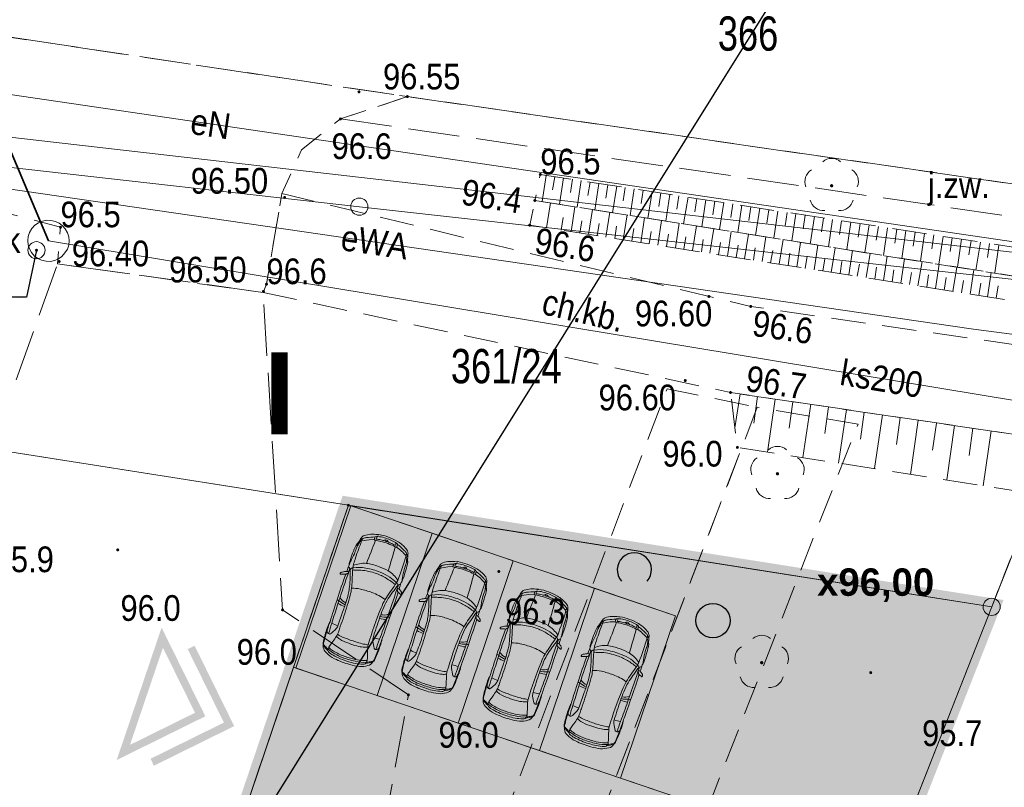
# Model space of a CAD drawing. Header units: metres. Extents: x 6539540 to 6543249, y 5894370 to 5895874.
# Tile 77 of 91: x 6542277 to 6542305, y 5895219 to 5895242. Entities that reach past the tile are written whole.
import ezdxf
from ezdxf.enums import TextEntityAlignment as Align

# ---------------------------------------------------------------- set-up
doc = ezdxf.new("R2010")
doc.units = ezdxf.units.M
for name, pattern in [('1.0_0.5', [1.5, 1, -0.5]), ('1.5_0.5', [2, 1.5, -0.5]), ('219-500', [0]), ('DASHED', [0.75, 0.5, -0.25]), ('egkk-500', [2, 1.5, -0.5]), ('egug-500', [1, 0.5, -0.5])]:
    doc.linetypes.add(name, pattern=pattern)
for name, color, linetype in [('000 Inne (niezydentyfikowane)', 7, 'Continuous'), ('202-punkt graniczny', 7, 'Continuous'), ('203-punkt graniczny', 7, 'Continuous'), ('211-numer działki ewidencyjnej', 7, 'Continuous'), ('217-kontur klasyfikacyjny', 7, 'Continuous'), ('218-kontur użytku gruntowego', 7, 'Continuous'), ('219-działka ewidencyjna', 7, 'Continuous'), ('chodnik', 7, 'Continuous'), ('chodnik-Atr17', 7, 'Continuous'), ('drzewo liściaste', 7, 'Continuous'), ('jezdnia', 7, 'Continuous'), ('jezdnia-Atr17', 7, 'Continuous'), ('komora podziemna', 7, 'Continuous'), ('obudowa ochronna przewodu', 7, 'Continuous'), ('pikieta naturalna', 7, 'Continuous'), ('pikieta naturalna-Atr2', 7, 'Continuous'), ('pikieta sztuczna', 7, 'Continuous'), ('pikieta sztuczna-Atr2', 7, 'Continuous'), ('przewód elektroenergetyczny podziemny', 7, 'Continuous'), ('przewód elektroenergetyczny podziemny-Atr1', 7, 'Continuous'), ('przewód kanalizacyjny', 7, 'Continuous'), ('przewód kanalizacyjny-Atr1', 7, 'Continuous'), ('przewód wodociągowy', 7, 'Continuous'), ('rzędna', 7, 'Continuous'), ('rzędna-Atr2', 7, 'Continuous'), ('skarpa nieumocniona', 7, 'Continuous'), ('właz do komory lub kanału - okrągły', 7, 'Continuous'), ('właz do komory lub kanału - okrągły-Atr17', 7, 'Continuous'), ('zadrzewienie  zakrzewienie', 7, 'Continuous')]:
    doc.layers.add(name, color=color, linetype=linetype)
for name, color, linetype, lineweight in [('_dr opis', 7, 'Continuous', 25), ('A-DODATKOWE', 7, 'Continuous', 5), ('A-OPIS', 4, 'Continuous', 20), ('A-OZNACZENIA', 7, 'Continuous', 15), ('A-PZT', 4, 'Continuous', 9), ('A-SAMOCHÓD BLOK', 251, 'Continuous', 5)]:
    doc.layers.add(name, color=color, linetype=linetype, lineweight=lineweight)
doc.layers.add('A-ZIELŃ - PROJ -B', color=7, linetype='Continuous', lineweight=13, true_color=0x91c200)
doc.styles.add('Arial Narrow', font='ARIALN.TTF')
pattern_1 = [(50, (314.86225, -51.34885), (0.7172601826, -0.062752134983), [0.075, -0.825]), (355, (314.86225, -51.34885), (-0.13875133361, 0.7521921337), [0.06, -0.66]), (100.45144446, (314.922, -51.3541), (0.578508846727, 0.68943999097), [0.063740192, -0.701142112]), (46.1842, (314.86225, -51.14885), (1.06724133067, -0.16551928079), [0.1125, -1.2375]), (96.63563549, (314.9512, -51.1626), (0.93466194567, 0.97411860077), [0.095610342, -1.05171376]), (351.18416399, (314.8622, -51.1489), (0.93466194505, 0.97411860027), [0.09, -0.990000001]), (21, (314.96225, -51.19885), (0.59690705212, -0.402618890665), [0.075, -0.825]), (326, (314.96225, -51.19885), (0.24331533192, 0.725150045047), [0.06, -0.66]), (71.45144474, (315.012, -51.2324), (0.84022237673, 0.322531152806), [0.06374019, -0.701142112]), (37.5, (314.86225, -51.34885), (0.012159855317, 0.332893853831), [0, -0.652, 0, -0.67, 0, -0.6625]), (7.5, (314.86225, -51.34885), (0.263069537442, 0.394411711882), [0, -0.382, 0, -0.637, 0, -0.2525]), (327.5, (314.63925, -51.34885), (0.5338224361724, -0.022554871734), [0, -0.25, 0, -0.78, 0, -1.035]), (317.5, (314.53925, -51.34885), (0.583186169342, 0.100104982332), [0, -0.325, 0, -0.518, 0, -0.735])]

# ---------------------------------------------------------------- blocks, each defined once
blk = doc.blocks.new('samochod')
at = {"linetype": 'ByBlock'}
for points in [[(-1.467, 0.861, -0.063774), (-1.471, 0.873, -0.310485), (-1.468, 0.879, -0.207869), (-1.438, 0.884, -0.195671), (-1.38, 0.846)], [(-3.845, 0.403, -0.086767), (-3.744, 0.626)], [(-3.744, 0.626, -0.214566), (-3.594, 0.732)], [(-3.711, 0.542, -0.03042), (-3.594, 0.732)], [(-3.589, 0.733, -0.057635), (-3.587, 0.723, -0.143867), (-3.595, 0.694, 0.025995), (-3.663, 0.56)], [(-3.526, 0.76, 0.131207), (-3.594, 0.732, -0.02454), (-3.568, 0.735)], [(-3.568, 0.735, 0.083003), (-3.544, 0.742, -0.085883), (-3.525, 0.747)], [(-3.526, 0.76, -0.024586), (-3.235, 0.782)], [(-3.525, 0.747, -0.01452), (-3.108, 0.768)], [(-3.235, 0.782, -0.020587), (-2.974, 0.782)], [(-3.21, 0.639, -0.148654), (-3.222, 0.656, -0.071376), (-3.227, 0.697, -0.270727), (-3.192, 0.752, -0.055729), (-3.108, 0.768)], [(-2.904, 0.703, -0.001842), (-3.227, 0.697)], [(-3.027, 0.536, -0.023787), (-3.21, 0.639)], [(-3.108, 0.768, -0.000044), (-2.733, 0.774)], [(-2.974, 0.782, -0.059494), (-2.885, 0.772)], [(-2.924, 0.512, -0.014545), (-2.904, 0.703)], [(-2.904, 0.703, -0.00739), (-2.303, 0.719)], [(-2.733, 0.774, -0.007797), (-1.435, 0.781)], [(-2.322, 0.508, -0.040671), (-2.303, 0.719)], [(-1.366, 0.72, -0.000836), (-2.303, 0.719)], [(-2.27, 0.508, -0.074158), (-2.216, 0.719)], [(-2.216, 0.719, -0.072307), (-2.208, 0.782)], [(-2.216, 0.509, -0.136307), (-2.131, 0.719)], [(-1.519, 0.618, -0.029786), (-1.765, 0.55)], [(-1.246, 0.63, -0.014658), (-1.756, 0.488)], [(-1.519, 0.618, -0.011382), (-1.385, 0.659)], [(-1.467, 0.861, -0.010692), (-1.435, 0.781)], [(-1.435, 0.781, -0.010577), (-1.418, 0.755)], [(-1.337, 0.778, -0.150692), (-1.331, 0.745, -0.22621), (-1.344, 0.727, -0.440783), (-1.385, 0.732, 0.032607), (-1.393, 0.742, 0.151689), (-1.405, 0.747, -0.172986), (-1.418, 0.755)], [(-1.251, 0.704, -0.02526), (-1.385, 0.659)], [(-1.38, 0.846, -0.026137), (-1.337, 0.778)], [(-1.356, 0.721, -0.008977), (-1.225, 0.723)], [(-1.337, 0.778, -0.000092), (-1.14, 0.774)], [(-1.2, 0.776, -0.144479), (-1.225, 0.723, -0.158201), (-1.251, 0.704, -0.261552), (-1.184, 0.647)], [(-1.246, 0.63, -0.052229), (-1.108, 0.659)], [(-1.246, 0.63, -0.033776), (-1.158, 0.323)], [(-1.184, 0.647, -0.025435), (-1.092, 0.409)], [(-1.049, 0.789, 0.074273), (-1.111, 0.781, -0.077451), (-1.14, 0.774)], [(-0.866, 0.745, -0.003792), (-1.111, 0.781)], [(-1.108, 0.659, -0.02265), (-0.355, 0.659)], [(-1.108, 0.659, -0.106414), (-0.934, 0.309)], [(-1.049, 0.789, -0.031437), (-0.573, 0.775)], [(-0.622, 0.734, -0.04276), (-0.866, 0.745)], [(-0.622, 0.734, -0.010625), (-0.469, 0.735)], [(-0.573, 0.775, -0.108434), (-0.478, 0.749)], [(-0.567, 0.735, -0.009371), (-0.423, 0.705)], [(-0.427, 0.732, -0.050532), (-0.478, 0.749)], [(-0.469, 0.735, -0.140163), (-0.323, 0.691)], [(-0.423, 0.705, -0.164454), (-0.355, 0.659)], [(-0.157, 0.598, 0.185107), (-0.267, 0.69, 0.035184), (-0.319, 0.705, -0.026619), (-0.37, 0.715)], [(-0.355, 0.659, -0.069164), (-0.199, 0.315)], [(-0.355, 0.659, -0.0034), (-0.293, 0.655)], [(-0.323, 0.691, -0.221012), (-0.293, 0.655, -0.221465), (-0.273, 0.644)], [(-0.273, 0.644, -0.072322), (-0.228, 0.569)], [(-0.157, 0.598, -0.0874), (-0.034, 0.288)], [(-3.881, 0.12, -0.046432), (-3.845, 0.403)], [(-3.815, 0.035, -0.069567), (-3.753, 0.478)], [(-3.753, 0.478, -0.151008), (-3.718, 0.538, -0.20352), (-3.604, 0.559)], [(-3.742, 0.237, -0.075801), (-3.663, 0.56)], [(-3.697, 0.153, -0.049186), (-3.658, 0.414)], [(-3.658, 0.414, -0.066429), (-3.604, 0.559)], [(-3.604, 0.559, -0.009121), (-3.274, 0.463)], [(-3.303, 0.139, -0.055283), (-3.275, 0.328)], [(-3.275, 0.328, -0.08092), (-3.228, 0.451)], [(-3.162, 0.44, -0.04986), (-3.274, 0.463)], [(-3.191, 0.262, -0.036078), (-3.162, 0.44)], [(-2.022, 0.455, -0.022943), (-3.162, 0.44)], [(-2.924, 0.512, -0.092739), (-3.027, 0.536)], [(-2.322, 0.508, -0.011512), (-2.924, 0.512)], [(-2.054, 0.517, -0.0247), (-2.322, 0.508)], [(-1.765, 0.55, -0.048139), (-2.054, 0.517)], [(-1.756, 0.488, -0.038309), (-2.022, 0.455)], [(-1.756, 0.488, -0.069454), (-1.683, 0.058)], [(-1.158, 0.323, -0.050434), (-1.12, -0.003)], [(-1.092, 0.409, -0.043901), (-1.045, 0.095, -0.044281), (-1.065, -0.34)], [(-0.934, 0.309, -0.003031), (-0.205, 0.276)], [(-0.934, 0.309, -0.045434), (-0.904, -0.007)], [(-0.228, 0.569, -0.048767), (-0.12, 0.316)], [(-0.205, 0.276, -0.097155), (-0.205, 0.307, -0.386555), (-0.19, 0.317)], [(-0.125, 0.317, -0.002729), (-0.19, 0.317)], [(-0.125, 0.317, -0.206416), (-0.113, 0.312, -0.160758), (-0.079, 0.245, 0.264367), (-0.12, 0.268)], [(-0.033, -0.325, -0.030488), (-0.028, -0.303, -0.188814), (-0.021, -0.296, 0.228799), (-0.017, -0.29, 0.088511), (-0.034, 0.288)], [(-3.865, -0.357, -0.047545), (-3.881, 0.12)], [(-3.782, -0.429, -0.045655), (-3.815, 0.035)], [(-3.756, -0.153, -0.03739), (-3.742, 0.237)], [(-3.7, -0.164, -0.025101), (-3.697, 0.153)], [(-3.306, -0.111, -0.023987), (-3.303, 0.139)], [(-3.2, 0.077, -0.027749), (-3.191, 0.262)], [(-3.194, -0.273, -0.015916), (-3.2, 0.077)], [(-1.683, 0.058, -0.028718), (-1.697, -0.294)], [(-0.205, 0.276, -0.0578), (-0.189, -0.177)], [(-0.079, 0.245, -0.056833), (-0.055, -0.104, -0.05748), (-0.081, -0.297, -0.273517), (-0.113, -0.326, -0.102252), (-0.159, -0.327, -0.410268), (-0.167, -0.314)], [(-0.164, 0.257, -0.412403), (-0.155, 0.268, -0.04832), (-0.12, 0.268)], [(-0.154, 0.186, -0.024324), (-0.164, 0.257)], [(-0.154, 0.186, -0.038325), (-0.14, 0.045)], [(-0.104, -0.053, -0.333292), (-0.126, -0.063, -0.187408), (-0.141, -0.045, -0.249949), (-0.134, 0.003, -0.466261), (-0.109, 0.004)], [(-0.142, -0.112, -0.224058), (-0.124, -0.079, 0.248738), (-0.099, -0.025, 0.201797), (-0.113, 0.009, 0.031757), (-0.129, 0.025, -0.205428), (-0.14, 0.045)], [(-3.663, -0.626, -0.085045), (-3.756, -0.153)], [(-3.653, -0.496, -0.061057), (-3.7, -0.164)], [(-3.274, -0.398, -0.05608), (-3.306, -0.111)], [(-3.173, -0.444, -0.054545), (-3.194, -0.273)], [(-1.12, -0.003, -0.064077), (-1.173, -0.458)], [(-0.904, -0.007, -0.058944), (-0.931, -0.366)], [(-0.189, -0.177, -0.005188), (-0.206, -0.329)], [(-0.167, -0.314, -0.015195), (-0.157, -0.255)], [(-0.142, -0.112, -0.049669), (-0.157, -0.255)], [(-3.773, -0.644, -0.097364), (-3.865, -0.357)], [(-3.598, -0.621, -0.028852), (-3.659, -0.626, -0.238579), (-3.731, -0.588, -0.076908), (-3.782, -0.429)], [(-3.605, -0.622, -0.061423), (-3.653, -0.496)], [(-3.529, -0.603, -0.000396), (-3.404, -0.565)], [(-3.404, -0.565, -0.014931), (-3.226, -0.514)], [(-3.226, -0.514, -0.057469), (-3.274, -0.398)], [(-3.226, -0.514, -0.028554), (-3.16, -0.504)], [(-3.173, -0.444, -0.026335), (-3.16, -0.504)], [(-3.067, -0.5, -0.002882), (-3.16, -0.504)], [(-3.067, -0.5, -0.018223), (-2.922, -0.498)], [(-2.922, -0.498, -0.013192), (-2.272, -0.505)], [(-2.922, -0.576, -0.009387), (-2.446, -0.569)], [(-2.446, -0.569, -0.001961), (-2.272, -0.568)], [(-2.305, -0.777, -0.022039), (-2.323, -0.568)], [(-2.272, -0.505, -0.010542), (-1.968, -0.516)], [(-2.22, -0.779, -0.032124), (-2.272, -0.568)], [(-2.212, -0.568, -0.001167), (-2.272, -0.568)], [(-2.128, -0.779, -0.145618), (-2.212, -0.568)], [(-2.212, -0.568, -0.005063), (-1.954, -0.58)], [(-1.968, -0.516, -0.043726), (-1.758, -0.547)], [(-1.697, -0.294, -0.062438), (-1.758, -0.547)], [(-1.758, -0.547, -0.013161), (-1.537, -0.601)], [(-1.065, -0.34, -0.083043), (-1.184, -0.698, -0.115072), (-1.199, -0.727, -0.131027), (-1.254, -0.76)], [(-1.173, -0.458, -0.002822), (-1.224, -0.617)], [(-1.006, -0.558, -0.026786), (-1.107, -0.712)], [(-0.931, -0.366, -0.069646), (-1.006, -0.558)], [(-0.206, -0.329, -0.000499), (-0.931, -0.366)], [(-0.419, -0.755, 0.173892), (-0.355, -0.708), (-0.254, -0.514), (-0.2, -0.376, -0.370172), (-0.207, -0.367, -0.021207), (-0.206, -0.329)], [(-0.033, -0.325, -0.123354), (-0.183, -0.687, -0.112933), (-0.224, -0.724)], [(-0.121, -0.372, -0.040782), (-0.219, -0.604)], [(-0.081, -0.297, -0.157355), (-0.112, -0.366, -0.154019), (-0.131, -0.375, -0.066139), (-0.2, -0.376)], [(-3.648, -0.777, -0.177659), (-3.773, -0.644)], [(-3.596, -0.793, -0.052549), (-3.7, -0.616)], [(-3.603, -0.742, -0.038252), (-3.663, -0.626)], [(-3.528, -0.808, -0.043571), (-3.648, -0.777)], [(-3.526, -0.821, -0.05741), (-3.618, -0.787)], [(-3.603, -0.742, -0.047596), (-3.59, -0.773, -0.161953), (-3.59, -0.795)], [(-3.529, -0.603, -0.043946), (-3.598, -0.621)], [(-3.117, -0.829, -0.023587), (-3.528, -0.808)], [(-3.144, -0.846, -0.036924), (-3.526, -0.821)], [(-3.117, -0.829, -0.073037), (-3.186, -0.816, -0.291727), (-3.226, -0.755, -0.067754), (-3.226, -0.725, -0.181529), (-3.219, -0.709, -0.036293), (-3.186, -0.685)], [(-2.906, -0.766, -0.00651), (-3.226, -0.755)], [(-3.186, -0.685, -0.028446), (-3.044, -0.606)], [(-2.935, -0.841, -0.028742), (-3.144, -0.846)], [(-2.883, -0.829, -0.016497), (-3.117, -0.829)], [(-3.044, -0.606, -0.133615), (-2.922, -0.576)], [(-2.883, -0.829, -0.064683), (-2.935, -0.841)], [(-2.906, -0.766, -0.042618), (-2.922, -0.576)], [(-2.345, -0.776, -0.001728), (-2.906, -0.766)], [(-2.209, -0.84, -0.005136), (-2.883, -0.829)], [(-2.345, -0.776, -0.006523), (-2.22, -0.779)], [(-1.366, -0.776, -0.003753), (-2.22, -0.779)], [(-2.209, -0.84, -0.072991), (-2.22, -0.779)], [(-1.427, -0.836, -0.008124), (-2.209, -0.84)], [(-1.954, -0.58, -0.033301), (-1.787, -0.604)], [(-1.787, -0.604, -0.028148), (-1.313, -0.736)], [(-1.338, -0.658, -0.009379), (-1.537, -0.601)], [(-1.472, -0.982, -0.005559), (-1.463, -0.954, 0.018614), (-1.427, -0.836, -0.351981), (-1.402, -0.806, 0.208805), (-1.387, -0.789, -0.232118), (-1.366, -0.776, -0.401838), (-1.332, -0.802, -0.109), (-1.336, -0.832, -0.027837), (-1.363, -0.893)], [(-1.225, -0.778, -0.018407), (-1.356, -0.777)], [(-1.184, -0.698, -0.016084), (-1.338, -0.658)], [(-1.083, -0.826, -0.010573), (-1.336, -0.832)], [(-1.313, -0.736, -0.081688), (-1.225, -0.778)], [(-1.241, -0.685, -0.04411), (-1.224, -0.617)], [(-1.225, -0.778, -0.16708), (-1.197, -0.83)], [(-1.066, -0.715, -0.041205), (-1.184, -0.698)], [(-1.034, -0.845, -0.097298), (-1.144, -0.828)], [(-0.963, -0.814, -0.045059), (-1.083, -0.826)], [(-0.88, -0.719, -0.008334), (-1.066, -0.715)], [(-0.528, -0.819, -0.047904), (-1.034, -0.845)], [(-0.963, -0.814, -0.043371), (-0.712, -0.785)], [(-0.355, -0.708, -0.009671), (-0.88, -0.719)], [(-0.712, -0.785, -0.009671), (-0.529, -0.787)], [(-0.419, -0.755, -0.022285), (-0.569, -0.786)], [(-0.44, -0.782, -0.026846), (-0.529, -0.787)], [(-0.453, -0.793, -0.048661), (-0.528, -0.819)], [(-0.453, -0.793, -0.046674), (-0.392, -0.771)], [(-0.327, -0.745, -0.075629), (-0.44, -0.782)], [(-0.392, -0.771, -0.012975), (-0.324, -0.759)], [(-0.355, -0.708, 0.046387), (-0.294, -0.706, -0.26176), (-0.327, -0.745)], [(-0.224, -0.724, -0.063708), (-0.324, -0.759)], [(-0.271, -0.692, -0.180579), (-0.294, -0.706)], [(-0.219, -0.604, -0.062284), (-0.271, -0.692)], [(-1.425, -0.988, -0.157143), (-1.448, -0.996, -0.128297), (-1.469, -0.99, -0.435507), (-1.472, -0.982)], [(-1.363, -0.893, -0.042444), (-1.398, -0.953, -0.091819), (-1.425, -0.988)]]:
    blk.add_lwpolyline(points, format="xyb", dxfattribs=at)
blk = doc.blocks.new('deweloper')
at = {"layer": 'A-ZIELŃ - PROJ -B', "true_color": 0x1e9a13, "transparency": 33554559}
h = blk.add_hatch(color=84, dxfattribs=at)
h.dxf.hatch_style = 1
h.paths.add_polyline_path([(6542231.648, 5895125.306), (6542236.732, 5895130.961), (6542238.85, 5895133.738), (6542242.1, 5895131.368), (6542232.367, 5895114.439), (6542228.112, 5895116.885), (6542233.879, 5895123.301)], flags=17)
h.paths.add_polyline_path([(6542209.319, 5895096.015), (6542211.279, 5895095.026), (6542217.519, 5895107.346), (6542228.441, 5895119.495), (6542227.303, 5895120.473), (6542216.522, 5895108.481)], flags=17)
h.paths.add_polyline_path([(6542273.98, 5895163.161), (6542274.962, 5895162.792), (6542278.487, 5895172.192), (6542277.192, 5895172.631)])
h.paths.add_polyline_path([(6542264.51, 5895166.372), (6542263.274, 5895167.258), (6542263.992, 5895168.261), (6542267.453, 5895175.934), (6542267.722, 5895175.843)])
h.paths.add_polyline_path([(6542273.451, 5895189.739), (6542273.379, 5895189.763), (6542272.432, 5895186.971), (6542269.519, 5895180.513), (6542270.239, 5895180.269)])
h.paths.add_polyline_path([(6542279.71, 5895177.057), (6542280.237, 5895176.859), (6542283.757, 5895186.244), (6542282.921, 5895186.527)], flags=17)
h.paths.add_polyline_path([(6542284.527, 5895191.262), (6542285.502, 5895190.897), (6542289.026, 5895200.296), (6542287.739, 5895200.732)], flags=17)
h.paths.add_polyline_path([(6542289.345, 5895205.467), (6542290.766, 5895204.934), (6542294.296, 5895214.347), (6542292.557, 5895214.937)], flags=17)
h.paths.add_polyline_path([(6542278.943, 5895158.469), (6542278.715, 5895158.561), (6542261.256, 5895124.602), (6542241.791, 5895086.013), (6542219.899, 5895097.057), (6542225.988, 5895109.128), (6542235.809, 5895104.174), (6542236.62, 5895105.781), (6542233.055, 5895107.579), (6542232.006, 5895112.916), (6542227.086, 5895115.744), (6542218.767, 5895106.491), (6542212.618, 5895094.35), (6542232.331, 5895084.407), (6542228.177, 5895076.172), (6542233.232, 5895073.622), (6542234.546, 5895076.227), (6542242.627, 5895072.151), (6542239.511, 5895065.964), (6542231.427, 5895070.044), (6542232.556, 5895072.283), (6542227.501, 5895074.833), (6542222.845, 5895065.601), (6542217.778, 5895063.735), (6542234.195, 5895055.454), (6542228.107, 5895043.382), (6542197.287, 5895058.929), (6542211.482, 5895087.072), (6542223.554, 5895080.982), (6542216.242, 5895066.487), (6542218.407, 5895065.395), (6542221.817, 5895066.894), (6542230.316, 5895083.743), (6542208.567, 5895094.714), (6542200.151, 5895080.148), (6542196.632, 5895073.611), (6542187.346, 5895056.079), (6542230.162, 5895034.481), (6542242.172, 5895065.021)])
h.paths.add_polyline_path([(6542278.943, 5895158.469), (6542304.992, 5895224.671), (6542286.299, 5895227.619), (6542295.767, 5895224.408), (6542294.161, 5895219.673), (6542300.79, 5895217.425), (6542278.716, 5895158.56)])
h.paths.add_polyline_path([(6542233.455, 5895113.321), (6542243.326, 5895130.491), (6542245.842, 5895128.688), (6542249.628, 5895133.971), (6542250.464, 5895133.371), (6542249.185, 5895130.691), (6542237.331, 5895107.191), (6542234.366, 5895108.687)], flags=17)
h.paths.add_polyline_path([(6542270.517, 5895155.907), (6542271.401, 5895155.272), (6542266.843, 5895146.235), (6542264.687, 5895147.781)], flags=17)
h.paths.add_polyline_path([(6542263.812, 5895142.259), (6542264.468, 5895141.789), (6542258.643, 5895133.661), (6542257.987, 5895134.131)], flags=17)
at = {"layer": 'A-ZIELŃ - PROJ -B', "true_color": 0x58ba48, "transparency": 33554559}
h = blk.add_hatch(dxfattribs=at)
h.set_pattern_fill('AR-CONC', color=85, scale=0.1)
h.set_pattern_definition(pattern_1)
h.paths.add_polyline_path([(6542264.423, 5895160.279), (6542262.392, 5895161.736), (6542259.477, 5895157.673), (6542261.508, 5895156.216)])
h.paths.add_polyline_path([(6542261.508, 5895156.216), (6542259.477, 5895157.673), (6542256.562, 5895153.611), (6542258.594, 5895152.153)])
h.paths.add_polyline_path([(6542259.477, 5895157.673), (6542257.446, 5895159.131), (6542254.531, 5895155.068), (6542256.562, 5895153.611)])
h.paths.add_polyline_path([(6542262.392, 5895161.736), (6542260.36, 5895163.193), (6542257.446, 5895159.131), (6542259.477, 5895157.673)])
h.paths.add_polyline_path([(6542263.539, 5895154.759), (6542261.508, 5895156.216), (6542258.594, 5895152.153), (6542260.625, 5895150.696)])
h.paths.add_polyline_path([(6542266.454, 5895158.821), (6542264.423, 5895160.279), (6542261.508, 5895156.216), (6542263.539, 5895154.759)])
h.paths.add_polyline_path([(6542265.571, 5895153.301), (6542263.539, 5895154.759), (6542260.625, 5895150.696), (6542262.656, 5895149.239)])
h.paths.add_polyline_path([(6542268.485, 5895157.364), (6542266.454, 5895158.821), (6542263.539, 5895154.759), (6542265.571, 5895153.301)])
h.paths.add_polyline_path([(6542267.602, 5895151.844), (6542265.571, 5895153.301), (6542262.656, 5895149.239), (6542264.687, 5895147.781)])
h.paths.add_polyline_path([(6542270.517, 5895155.907), (6542268.485, 5895157.364), (6542265.571, 5895153.301), (6542267.602, 5895151.844)])
h.paths.add_polyline_path([(6542252.771, 5895144.02), (6542250.739, 5895145.477), (6542247.827, 5895141.413), (6542249.859, 5895139.956)])
h.paths.add_polyline_path([(6542250.739, 5895145.477), (6542248.707, 5895146.933), (6542245.795, 5895142.869), (6542247.827, 5895141.413)])
h.paths.add_polyline_path([(6542255.684, 5895148.085), (6542253.652, 5895149.541), (6542250.739, 5895145.477), (6542252.771, 5895144.02)])
h.paths.add_polyline_path([(6542253.652, 5895149.541), (6542251.62, 5895150.997), (6542248.707, 5895146.933), (6542250.739, 5895145.477)])
h.paths.add_polyline_path([(6542256.835, 5895141.108), (6542254.803, 5895142.564), (6542251.891, 5895138.5), (6542253.923, 5895137.044)])
h.paths.add_polyline_path([(6542254.803, 5895142.564), (6542252.771, 5895144.02), (6542249.859, 5895139.956), (6542251.891, 5895138.5)])
h.paths.add_polyline_path([(6542259.748, 5895145.172), (6542257.716, 5895146.628), (6542254.803, 5895142.564), (6542256.835, 5895141.108)])
h.paths.add_polyline_path([(6542257.716, 5895146.628), (6542255.684, 5895148.085), (6542252.771, 5895144.02), (6542254.803, 5895142.564)])
h.paths.add_polyline_path([(6542260.9, 5895138.195), (6542258.868, 5895139.652), (6542255.955, 5895135.587), (6542257.987, 5895134.131)])
h.paths.add_polyline_path([(6542263.812, 5895142.259), (6542261.78, 5895143.716), (6542258.868, 5895139.652), (6542260.9, 5895138.195)])
h.paths.add_polyline_path([(6542258.868, 5895139.652), (6542256.835, 5895141.108), (6542253.923, 5895137.044), (6542255.955, 5895135.587)])
h.paths.add_polyline_path([(6542261.78, 5895143.716), (6542259.748, 5895145.172), (6542256.835, 5895141.108), (6542258.868, 5895139.652)])
h.paths.add_polyline_path([(6542270.851, 5895169.502), (6542268.483, 5895170.305), (6542266.877, 5895165.57), (6542269.245, 5895164.767)])
h.paths.add_polyline_path([(6542268.483, 5895170.305), (6542266.116, 5895171.108), (6542264.51, 5895166.372), (6542266.877, 5895165.57)])
h.paths.add_polyline_path([(6542272.457, 5895174.237), (6542270.089, 5895175.04), (6542268.483, 5895170.305), (6542270.851, 5895169.502)])
h.paths.add_polyline_path([(6542270.089, 5895175.04), (6542267.722, 5895175.843), (6542266.116, 5895171.108), (6542268.483, 5895170.305)])
h.paths.add_polyline_path([(6542273.218, 5895168.699), (6542270.851, 5895169.502), (6542269.245, 5895164.767), (6542271.613, 5895163.964)])
h.paths.add_polyline_path([(6542274.824, 5895173.434), (6542272.457, 5895174.237), (6542270.851, 5895169.502), (6542273.218, 5895168.699)])
h.paths.add_polyline_path([(6542275.586, 5895167.896), (6542273.218, 5895168.699), (6542271.613, 5895163.964), (6542273.98, 5895163.161)])
h.paths.add_polyline_path([(6542277.192, 5895172.631), (6542274.824, 5895173.434), (6542273.218, 5895168.699), (6542275.586, 5895167.896)])
h.paths.add_polyline_path([(6542276.58, 5895183.398), (6542274.213, 5895184.201), (6542272.607, 5895179.466), (6542274.975, 5895178.663)])
h.paths.add_polyline_path([(6542274.213, 5895184.201), (6542271.845, 5895185.004), (6542270.239, 5895180.269), (6542272.607, 5895179.466)])
h.paths.add_polyline_path([(6542278.186, 5895188.133), (6542275.819, 5895188.936), (6542274.213, 5895184.201), (6542276.58, 5895183.398)])
h.paths.add_polyline_path([(6542275.819, 5895188.936), (6542273.451, 5895189.739), (6542271.845, 5895185.004), (6542274.213, 5895184.201)])
h.paths.add_polyline_path([(6542281.316, 5895181.792), (6542278.948, 5895182.595), (6542277.342, 5895177.86), (6542279.71, 5895177.057)])
h.paths.add_polyline_path([(6542278.948, 5895182.595), (6542276.58, 5895183.398), (6542274.975, 5895178.663), (6542277.342, 5895177.86)])
h.paths.add_polyline_path([(6542282.921, 5895186.527), (6542280.554, 5895187.33), (6542278.948, 5895182.595), (6542281.316, 5895181.792)])
h.paths.add_polyline_path([(6542280.554, 5895187.33), (6542278.186, 5895188.133), (6542276.58, 5895183.398), (6542278.948, 5895182.595)])
h.paths.add_polyline_path([(6542281.398, 5895197.603), (6542279.031, 5895198.406), (6542277.425, 5895193.671), (6542279.792, 5895192.868)])
h.paths.add_polyline_path([(6542279.031, 5895198.406), (6542276.663, 5895199.209), (6542275.057, 5895194.474), (6542277.425, 5895193.671)])
h.paths.add_polyline_path([(6542283.004, 5895202.338), (6542280.637, 5895203.141), (6542279.031, 5895198.406), (6542281.398, 5895197.603)])
h.paths.add_polyline_path([(6542280.637, 5895203.141), (6542278.269, 5895203.944), (6542276.663, 5895199.209), (6542279.031, 5895198.406)])
h.paths.add_polyline_path([(6542286.133, 5895195.997), (6542283.766, 5895196.8), (6542282.16, 5895192.065), (6542284.527, 5895191.262)])
h.paths.add_polyline_path([(6542283.766, 5895196.8), (6542281.398, 5895197.603), (6542279.792, 5895192.868), (6542282.16, 5895192.065)])
h.paths.add_polyline_path([(6542287.739, 5895200.732), (6542285.372, 5895201.535), (6542283.766, 5895196.8), (6542286.133, 5895195.997)])
h.paths.add_polyline_path([(6542285.372, 5895201.535), (6542283.004, 5895202.338), (6542281.398, 5895197.603), (6542283.766, 5895196.8)])
h.paths.add_polyline_path([(6542286.216, 5895211.808), (6542283.848, 5895212.611), (6542282.243, 5895207.876), (6542284.61, 5895207.073)])
h.paths.add_polyline_path([(6542283.848, 5895212.611), (6542281.481, 5895213.414), (6542279.875, 5895208.679), (6542282.243, 5895207.876)])
h.paths.add_polyline_path([(6542287.822, 5895216.543), (6542285.454, 5895217.346), (6542283.848, 5895212.611), (6542286.216, 5895211.808)])
h.paths.add_polyline_path([(6542285.454, 5895217.346), (6542283.087, 5895218.149), (6542281.481, 5895213.414), (6542283.848, 5895212.611)])
h.paths.add_polyline_path([(6542290.951, 5895210.202), (6542288.584, 5895211.005), (6542286.978, 5895206.27), (6542289.345, 5895205.467)])
h.paths.add_polyline_path([(6542292.557, 5895214.937), (6542290.189, 5895215.74), (6542288.584, 5895211.005), (6542290.951, 5895210.202)])
h.paths.add_polyline_path([(6542290.189, 5895215.74), (6542287.822, 5895216.543), (6542286.216, 5895211.808), (6542288.584, 5895211.005)])
h.paths.add_polyline_path([(6542288.584, 5895211.005), (6542286.216, 5895211.808), (6542284.61, 5895207.073), (6542286.978, 5895206.27)])
h.paths.add_polyline_path([(6542291.032, 5895226.014), (6542288.665, 5895226.817), (6542287.059, 5895222.082), (6542289.426, 5895221.279)])
h.paths.add_polyline_path([(6542288.665, 5895226.817), (6542286.297, 5895227.62), (6542284.691, 5895222.885), (6542287.059, 5895222.082)])
h.paths.add_polyline_path([(6542295.767, 5895224.408), (6542293.4, 5895225.211), (6542291.794, 5895220.476), (6542294.161, 5895219.673)])
h.paths.add_polyline_path([(6542293.4, 5895225.211), (6542291.032, 5895226.014), (6542289.426, 5895221.279), (6542291.794, 5895220.476)])
h = blk.add_hatch(dxfattribs=at)
h.set_pattern_fill('AR-CONC', color=85, scale=0.1)
h.set_pattern_definition(pattern_1)
h.paths.add_polyline_path([(6542249.185, 5895130.691), (6542250.456, 5895133.36), (6542242.721, 5895138.926), (6542245.746, 5895142.95), (6542258.643, 5895133.661), (6542264.468, 5895141.789), (6542251.62, 5895150.997), (6542254.537, 5895155.064), (6542266.843, 5895146.235), (6542271.401, 5895155.272), (6542260.366, 5895163.202), (6542263.274, 5895167.258), (6542264.51, 5895166.372), (6542274.962, 5895162.792), (6542278.487, 5895172.192), (6542267.445, 5895175.936), (6542269.512, 5895180.515), (6542280.279, 5895176.843), (6542283.757, 5895186.244), (6542273.379, 5895189.763), (6542274.985, 5895194.498), (6542285.502, 5895190.897), (6542289.026, 5895200.296), (6542278.197, 5895203.968), (6542279.803, 5895208.703), (6542290.766, 5895204.934), (6542294.296, 5895214.347), (6542283.015, 5895218.174), (6542284.621, 5895222.909), (6542300.79, 5895217.425), (6542278.72, 5895158.571), (6542261.256, 5895124.602)])
at = {"layer": 'A-DODATKOWE', "color": 18, "true_color": 0x000000, "transparency": 33554687, "const_width": 0.225}
blk.add_lwpolyline([(6542279.655, 5895220.422), (6542281.898, 5895221.529), (6542280.791, 5895223.771)], close=True, dxfattribs=at)
at = {"layer": 'A-DODATKOWE', "color": 18, "true_color": 0x000000, "const_width": 0.225}
blk.add_lwpolyline([(6542280.498, 5895220.137), (6542282.74, 5895221.243), (6542281.634, 5895223.486)], dxfattribs=at)
at = {"layer": 'A-OZNACZENIA', "color": 13, "linetype": 'DASHED', "ltscale": 5, "true_color": 0xd26260, "const_width": 0.5}
blk.add_lwpolyline([(6542230.162, 5895034.481), (6542187.282, 5895056.111), (6542196.632, 5895073.611), (6542199.892, 5895079.701), (6542216.522, 5895108.481), (6542236.732, 5895130.961), (6542248.032, 5895145.991), (6542263.992, 5895168.261), (6542272.432, 5895186.971), (6542286.222, 5895227.631), (6542304.992, 5895224.671), (6542242.172, 5895065.021)], close=True, dxfattribs=at)
at = {"layer": 'A-PZT'}
for points in [[(6542278.943, 5895158.469), (6542304.992, 5895224.671), (6542286.299, 5895227.619), (6542295.767, 5895224.408), (6542294.161, 5895219.673), (6542300.79, 5895217.425), (6542278.716, 5895158.56)], [(6542288.665, 5895226.817), (6542286.297, 5895227.62), (6542284.691, 5895222.885), (6542287.059, 5895222.082)], [(6542291.032, 5895226.014), (6542288.665, 5895226.817), (6542287.059, 5895222.082), (6542289.426, 5895221.279)], [(6542293.4, 5895225.211), (6542291.032, 5895226.014), (6542289.426, 5895221.279), (6542291.794, 5895220.476)], [(6542295.767, 5895224.408), (6542293.4, 5895225.211), (6542291.794, 5895220.476), (6542294.161, 5895219.673)]]:
    blk.add_lwpolyline(points, close=True, dxfattribs=at)
blk.add_lwpolyline([(6542260.366, 5895163.202), (6542263.274, 5895167.258), (6542264.51, 5895166.372), (6542274.962, 5895162.792), (6542278.487, 5895172.192), (6542267.445, 5895175.936), (6542269.512, 5895180.515), (6542280.279, 5895176.843), (6542283.757, 5895186.244), (6542273.379, 5895189.763), (6542274.985, 5895194.498), (6542285.502, 5895190.897), (6542289.026, 5895200.296), (6542278.197, 5895203.968), (6542279.803, 5895208.703), (6542290.766, 5895204.934), (6542294.296, 5895214.347), (6542283.015, 5895218.174), (6542284.621, 5895222.909), (6542300.79, 5895217.425), (6542278.72, 5895158.571)], dxfattribs=at)
at = {"layer": 'A-SAMOCHÓD BLOK', "xscale": -1, "rotation": 251.3499597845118}
for p in [(6542287.393, 5895226.703), (6542289.691, 5895225.911), (6542292.059, 5895225.108), (6542294.426, 5895224.305)]:
    blk.add_blockref('samochod', p, dxfattribs=at)
at = {"layer": 'A-OPIS', "width": 2468.73918, "attachment_point": 1, "style": 'Arial Narrow'}
for s, insert, char_height in [('\\A1;\\pt9.6;{\\fArial|b1|i0|c238|p34;I}', (6542283.747, 5895232.097), 2.4), ('\\A1;\\pt3.2;{\\fArial|b1|i0|c238|p34;x96,00}', (6542299.898, 5895225.791), 0.8)]:
    blk.add_mtext(s, dxfattribs=dict(at, insert=insert, char_height=char_height))
blk = doc.blocks.new('203')
at = {"linetype": 'Continuous', "lineweight": 0}
h = blk.add_hatch(color=0, dxfattribs=at)
edge = h.paths.add_edge_path()
edge.add_arc((0, 0), 0.045, 0, 360)
blk = doc.blocks.new('202')
at = {"color": 0, "linetype": 'Continuous', "lineweight": 0}
blk.add_circle((0, 0), 0.25, dxfattribs=at)
blk = doc.blocks.new('US22')
at = {"color": 0, "linetype": 'Continuous', "lineweight": 13}
blk.add_circle((0, 0), 0.25, dxfattribs=at)
blk = doc.blocks.new('PW01')
at = {"linetype": 'Continuous', "lineweight": 13}
h = blk.add_hatch(color=0, dxfattribs=at)
edge = h.paths.add_edge_path()
edge.add_arc((0, 0), 0.045, 0, 360)
blk = doc.blocks.new('OTZK1')
at = {"color": 0, "linetype": 'Continuous'}
blk.add_circle((0, 0), 0.5, dxfattribs=at)
blk = doc.blocks.new('OTZK2')
at = {"color": 0, "linetype": 'Continuous'}
blk.add_arc((0, 0), 0.5, 318.85, 221.162, dxfattribs=at)
blk = doc.blocks.new('OP021')
at = {"linetype": 'Continuous', "lineweight": 13}
h = blk.add_hatch(color=0, dxfattribs=at)
edge = h.paths.add_edge_path()
edge.add_arc((0, 0), 0.05, 0, 360)
at = {"color": 0, "linetype": 'Continuous', "lineweight": 13}
for centre, start, end in [((0, 0.4), 49.272, 130.728), ((-0.38, 0.124), 121.308, 202.548), ((0.38, 0.124), 337.452, 58.692), ((-0.235, -0.324), 193.221, 274.871), ((0.235, -0.324), 265.129, 346.779)]:
    blk.add_arc(centre, 0.4, start, end, dxfattribs=at)
blk = doc.blocks.new('NOWA MAPA')
at = {"layer": '000 Inne (niezydentyfikowane)', "color": 7, "linetype": 'Continuous', "lineweight": 13}
for p, q in [((154.96, 228.56), (154.84, 227.8)), ((155.21, 228.52), (155.15, 228.14)), ((155.47, 228.49), (155.35, 227.72)), ((155.73, 228.45), (155.67, 228.06)), ((155.98, 228.41), (155.87, 227.64)), ((156.24, 228.37), (156.18, 227.98)), ((156.5, 228.33), (156.38, 227.55)), ((156.76, 228.29), (156.7, 227.9)), ((157.02, 228.25), (156.9, 227.47)), ((157.27, 228.21), (157.21, 227.82)), ((157.53, 228.17), (157.41, 227.39)), ((157.79, 228.13), (157.73, 227.74)), ((158.05, 228.09), (157.93, 227.31)), ((158.31, 228.05), (158.25, 227.66)), ((158.57, 228.01), (158.45, 227.23)), ((158.83, 227.97), (158.77, 227.58)), ((159.1, 227.93), (158.97, 227.15)), ((159.36, 227.89), (159.3, 227.5)), ((159.62, 227.85), (159.5, 227.06)), ((154.97, 227.03), (155.09, 227.76)), ((155.69, 226.92), (155.8, 227.65)), ((156.2, 226.84), (156.31, 227.57)), ((159.88, 227.81), (159.82, 227.41)), ((160.14, 227.77), (160.02, 226.98)), ((160.41, 227.73), (160.35, 227.33)), ((160.67, 227.69), (160.55, 226.9)), ((160.93, 227.65), (160.87, 227.25)), ((161.2, 227.61), (161.07, 226.81)), ((161.46, 227.56), (161.4, 227.17)), ((155.4, 226.97), (155.46, 227.33)), ((156.7, 226.76), (156.82, 227.49)), ((157.21, 226.68), (157.32, 227.41)), ((157.72, 226.6), (157.83, 227.33)), ((161.72, 227.52), (161.6, 226.73)), ((161.99, 227.48), (161.93, 227.09)), ((162.25, 227.44), (162.13, 226.65)), ((162.52, 227.4), (162.46, 227)), ((162.79, 227.36), (162.66, 226.56)), ((163.05, 227.32), (162.99, 226.92)), ((163.32, 227.28), (163.2, 226.48)), ((155.94, 226.88), (156, 227.24)), ((156.45, 226.8), (156.51, 227.16)), ((156.96, 226.72), (157.01, 227.08)), ((157.46, 226.64), (157.52, 227.01)), ((158.22, 226.53), (158.33, 227.25)), ((158.73, 226.45), (158.84, 227.17)), ((159.23, 226.37), (159.35, 227.09)), ((159.74, 226.29), (159.85, 227.01)), ((163.58, 227.24), (163.52, 226.84)), ((163.85, 227.2), (163.73, 226.4)), ((164.12, 227.16), (164.06, 226.76)), ((164.39, 227.12), (164.26, 226.31)), ((164.66, 227.07), (164.59, 226.67)), ((164.92, 227.03), (164.8, 226.23)), ((165.19, 226.99), (165.13, 226.59)), ((157.97, 226.57), (158.02, 226.93)), ((158.47, 226.49), (158.53, 226.85)), ((158.98, 226.41), (159.04, 226.77)), ((159.49, 226.33), (159.54, 226.69)), ((160.25, 226.21), (160.36, 226.93)), ((160.75, 226.13), (160.86, 226.85)), ((161.26, 226.05), (161.37, 226.77)), ((161.76, 225.97), (161.88, 226.69)), ((165.46, 226.95), (165.34, 226.14)), ((165.73, 226.91), (165.67, 226.5)), ((166, 226.87), (165.88, 226.06)), ((166.27, 226.83), (166.21, 226.42)), ((166.54, 226.78), (166.42, 225.97)), ((166.81, 226.74), (166.75, 226.34)), ((167.08, 226.7), (166.96, 225.89)), ((159.99, 226.25), (160.05, 226.61)), ((160.5, 226.17), (160.56, 226.53)), ((161.01, 226.09), (161.06, 226.45)), ((162.27, 225.89), (162.38, 226.61)), ((162.78, 225.81), (162.89, 226.53)), ((163.28, 225.73), (163.39, 226.45)), ((167.36, 226.66), (167.29, 226.25)), ((167.63, 226.62), (167.5, 225.8)), ((167.9, 226.58), (167.84, 226.17)), ((168.17, 226.53), (168.05, 225.72)), ((161.51, 226.01), (161.57, 226.37)), ((162.02, 225.93), (162.07, 226.29)), ((162.52, 225.85), (162.58, 226.21)), ((163.03, 225.77), (163.09, 226.13)), ((163.79, 225.66), (163.9, 226.37)), ((164.3, 225.58), (164.41, 226.29)), ((164.8, 225.5), (164.91, 226.21)), ((165.31, 225.42), (165.42, 226.13)), ((163.54, 225.7), (163.59, 226.05)), ((164.04, 225.62), (164.1, 225.97)), ((164.55, 225.54), (164.6, 225.89)), ((165.81, 225.34), (165.93, 226.05)), ((166.32, 225.26), (166.43, 225.97)), ((166.83, 225.18), (166.94, 225.89)), ((165.06, 225.46), (165.11, 225.81)), ((165.56, 225.38), (165.62, 225.73)), ((166.07, 225.3), (166.12, 225.66)), ((166.57, 225.22), (166.63, 225.58)), ((167.33, 225.1), (167.44, 225.81)), ((167.84, 225.02), (167.95, 225.73)), ((167.08, 225.14), (167.14, 225.5)), ((167.59, 225.06), (167.64, 225.42)), ((168.09, 224.98), (168.15, 225.34)), ((160.62, 222.19), (160.47, 221.2)), ((161.13, 222.11), (161.02, 221.34)), ((161.64, 222.04), (161.42, 220.49)), ((162.16, 221.96), (162.05, 221.19)), ((162.68, 221.89), (162.45, 220.33)), ((163.2, 221.81), (163.09, 221.03)), ((163.72, 221.73), (163.49, 220.17)), ((164.24, 221.66), (164.13, 220.87)), ((164.77, 221.58), (164.54, 220.01)), ((165.29, 221.5), (165.18, 220.71)), ((165.82, 221.42), (165.59, 219.84)), ((166.35, 221.34), (166.23, 220.55)), ((166.88, 221.27), (166.65, 219.68)), ((167.41, 221.19), (167.3, 220.39)), ((167.95, 221.11), (167.71, 219.51))]:
    blk.add_line(p, q, dxfattribs=at)
at = {"layer": '217-kontur klasyfikacyjny', "color": 3, "linetype": 'egkk-500', "lineweight": 18, "flags": 128}
for points in [[(149.19, 218.94), (135.4, 178.28)], [(167.96, 215.98), (149.19, 218.94)], [(169.22, 219.16), (167.96, 215.98)]]:
    blk.add_lwpolyline(points, dxfattribs=at)
at = {"layer": '218-kontur użytku gruntowego', "color": 3, "linetype": 'egug-500', "lineweight": 18, "flags": 128}
for points in [[(149.19, 218.94), (139.31, 220.5)], [(139.31, 220.5), (149.19, 218.94)], [(135.4, 178.28), (149.19, 218.94)], [(149.19, 218.94), (135.4, 178.28)], [(167.96, 215.98), (149.19, 218.94)], [(149.19, 218.94), (167.96, 215.98)], [(169.22, 219.16), (167.96, 215.98)], [(167.96, 215.98), (169.22, 219.16)]]:
    blk.add_lwpolyline(points, dxfattribs=at)
at = {"layer": '219-działka ewidencyjna', "color": 7, "linetype": '219-500', "lineweight": 18, "flags": 128}
for points in [[(149.51, 227.65), (139.18, 228.81)], [(171.59, 225.2), (149.51, 227.65)], [(139.31, 220.5), (149.19, 218.94)], [(135.4, 178.28), (149.19, 218.94)], [(167.96, 215.98), (149.19, 218.94)], [(167.96, 215.98), (169.22, 219.16)], [(167.96, 215.98), (147.09, 162.93)]]:
    blk.add_lwpolyline(points, dxfattribs=at)
at = {"layer": 'chodnik', "color": 7, "linetype": '1.0_0.5', "lineweight": 18, "flags": 128}
blk.add_lwpolyline([(127.56, 229.8), (133.02, 228.24), (133.27, 229.04), (140.79, 227.05), (140.7, 225.98), (146.7, 225.15), (146.8, 225.39), (147.25, 228.03), (147.82, 229.31), (148.96, 230.21), (150.91, 230.86), (125.65, 234.64), (126.48, 233.67), (127.08, 232.78), (127.58, 231.56), (127.7, 230)], close=True, dxfattribs=at)
for points in [[(183.572, 221.458), (160.93, 224.74), (147.25, 228.03), (146.8, 225.39), (146.7, 225.15)], [(146.7, 225.15), (160.34, 222.23), (182.682, 218.94)]]:
    blk.add_lwpolyline(points, dxfattribs=at)
at = {"layer": 'jezdnia', "color": 7, "linetype": '1.5_0.5', "lineweight": 18, "flags": 128}
for points in [[(113.431, 236.454), (125.65, 234.64), (150.91, 230.86), (185.152, 225.928)], [(185.152, 225.928), (150.91, 230.86), (148.96, 230.21)], [(148.96, 230.21), (184.823, 224.996)], [(138.15, 218.83), (140.7, 225.98), (146.7, 225.15), (147.27, 215.89), (150.94, 213.41), (149.3, 204.47), (143.32, 186.47), (138.17, 171.93), (131.92, 157.91), (124.82, 144.95), (119.53, 136.35), (115.59, 138.03), (104.09, 123.92), (94.29, 110.09), (84.07, 94.69), (75.74, 79.97), (70.01, 67.39), (64.95, 50.4), (61.2, 36.22), (57.37, 21.6), (57.346, 21.608)]]:
    blk.add_lwpolyline(points, dxfattribs=at)
at = {"layer": 'komora podziemna', "color": 34, "linetype": 'Continuous', "lineweight": 18, "flags": 128}
blk.add_lwpolyline([(141.04, 226.65), (141.03, 226.53), (140.99, 226.41), (140.92, 226.3), (140.83, 226.2), (140.73, 226.13), (140.62, 226.08), (140.49, 226.05), (140.37, 226.06), (140.24, 226.09), (140.13, 226.14), (140.03, 226.21), (139.94, 226.31), (139.89, 226.42), (139.85, 226.54), (139.84, 226.66), (139.85, 226.78), (139.89, 226.9), (139.95, 227.01), (140.04, 227.11), (140.15, 227.18), (140.26, 227.23), (140.39, 227.26), (140.51, 227.25), (140.64, 227.22), (140.75, 227.17), (140.84, 227.1), (140.93, 227), (140.99, 226.89), (141.03, 226.77)], close=True, dxfattribs=at)
at = {"layer": 'obudowa ochronna przewodu', "color": 7, "linetype": 'Continuous', "lineweight": 35, "flags": 128}
blk.add_lwpolyline([(140.44, 226.65), (131.5, 247.86)], dxfattribs=at)
at = {"layer": 'przewód elektroenergetyczny podziemny', "color": 1, "linetype": 'Continuous', "lineweight": 18, "flags": 128}
for points in [[(56.449, 88.194), (59.62, 86.14), (65.83, 85.61), (67.03, 86.23), (98.24, 132.68), (112.6, 166.1), (119.53, 182.56), (137.03, 229.16), (139.32, 230.92), (184.571, 224.282)], [(183.744, 221.944), (167.43, 224.08), (128.83, 229.69)]]:
    blk.add_lwpolyline(points, dxfattribs=at)
at = {"layer": 'przewód kanalizacyjny', "color": 34, "linetype": 'Continuous', "lineweight": 18, "flags": 128}
blk.add_lwpolyline([(117.101, 250.008), (131.5, 247.86), (140.44, 226.65), (182.928, 219.634)], dxfattribs=at)
at = {"layer": 'przewód wodociągowy', "color": 5, "linetype": 'Continuous', "lineweight": 18, "flags": 128}
blk.add_lwpolyline([(112.434, 232.775), (112.6, 232.74), (171.52, 225.98), (184.532, 224.172)], dxfattribs=at)
at = {"layer": 'rzędna-Atr2', "color": 7, "flags": 128}
blk.add_lwpolyline([(140.09, 226.38), (139.8, 225.01), (137.295, 225.01)], dxfattribs=at)
at = {"layer": 'skarpa nieumocniona', "color": 7, "linetype": '1.0_0.5', "lineweight": 18, "flags": 128}
for points in [[(184.48, 224.03), (184.18, 223.17), (154.63, 227.83), (154.79, 228.59)], [(184.48, 224.03), (184.18, 223.17), (154.63, 227.83), (154.79, 228.59)], [(184.18, 223.17), (183.94, 222.51), (154.48, 227.11), (154.63, 227.83)], [(184.18, 223.17), (183.94, 222.51), (154.48, 227.11), (154.63, 227.83)], [(182.68, 218.94), (182.09, 217.27), (160.54, 220.63), (160.34, 222.23)], [(182.68, 218.94), (182.09, 217.27), (160.54, 220.63), (160.34, 222.23)]]:
    blk.add_lwpolyline(points, close=True, dxfattribs=at)
at = {"layer": 'zadrzewienie  zakrzewienie', "color": 7, "linetype": '1.0_0.5', "lineweight": 18, "flags": 128}
for points in [[(161.12, 221.8), (136.74, 158.01), (124.54, 128.96), (80.05, 13.96), (77.49, 14.82), (122.57, 129.76), (134.12, 158.17), (158.49, 222.34)], [(136.74, 158.01), (138.68, 156.49), (164.06, 221.31), (161.12, 221.8)]]:
    blk.add_lwpolyline(points, close=True, dxfattribs=at)
at = {"layer": '202-punkt graniczny', "color": 7, "linetype": 'Continuous', "lineweight": 18}
for p in [(149.51, 227.65), (167.96, 215.98)]:
    blk.add_blockref('202', p, dxfattribs=at)
at = {"layer": '203-punkt graniczny', "color": 7, "linetype": 'Continuous', "lineweight": 18}
blk.add_blockref('203', (149.19, 218.94), dxfattribs=at)
at = {"layer": 'drzewo liściaste', "color": 94, "linetype": 'Continuous', "lineweight": 18}
for p in [(163.29, 228.26), (161.71, 219.86), (161.25, 214.35)]:
    blk.add_blockref('OP021', p, dxfattribs=at)
at = {"layer": 'pikieta naturalna', "color": 7, "linetype": 'Continuous', "lineweight": 13}
for p in [(148.96, 230.21), (154.79, 228.59), (154.63, 227.83), (140.79, 227.05), (154.48, 227.11), (146.8, 225.39), (160.93, 224.74), (160.34, 222.23), (160.54, 220.63), (142.46, 217.64), (153.58, 217.01), (147.27, 215.89), (164.43, 214.06), (150.94, 213.41)]:
    blk.add_blockref('PW01', p, dxfattribs=at)
at = {"layer": 'pikieta sztuczna', "color": 7, "linetype": 'Continuous', "lineweight": 13}
for p in [(149.5, 231), (150.91, 230.86), (147.33, 227.92), (140.75, 226.05), (146.71, 225.18), (159.71, 225.03), (159.02, 222.58)]:
    blk.add_blockref('PW01', p, dxfattribs=at)
at = {"layer": 'rzędna', "color": 34, "linetype": 'Continuous', "lineweight": 18}
blk.add_blockref('PW01', (140.09, 226.38), dxfattribs=at)
at = {"layer": 'właz do komory lub kanału - okrągły', "color": 7, "linetype": 'Continuous', "lineweight": 18}
blk.add_blockref('US22', (140.09, 226.38), dxfattribs=at)
at = {"layer": 'zadrzewienie  zakrzewienie', "color": 7, "linetype": 'Continuous', "lineweight": 18}
for name, p in [('OTZK2', (157.534, 217.057)), ('OTZK1', (159.826, 215.576))]:
    blk.add_blockref(name, p, dxfattribs=at)
at = {"layer": '211-numer działki ewidencyjnej', "color": 7, "linetype": 'Continuous', "lineweight": 18, "width": 0.79}
for s, p in [('366', (159.97, 232.2)), ('361/24', (152.18, 222.5))]:
    blk.add_text(s, height=1, dxfattribs=at).set_placement(p)
at = {"layer": 'chodnik-Atr17', "color": 7, "width": 0.9}
blk.add_text('ch.kb.', height=0.75, rotation=346.863, dxfattribs=at).set_placement((154.79, 224.53))
blk.add_text('ch.kb.', height=0.75, rotation=346.863, dxfattribs=at).set_placement((154.79, 224.53))
at = {"layer": 'jezdnia-Atr17', "color": 7, "width": 0.9}
blk.add_text('j.zw.', height=0.75, dxfattribs=at).set_placement((166.1, 228.65), align=Align.TOP_LEFT)
blk.add_text('j.zw.', height=0.75, dxfattribs=at).set_placement((166.1, 228.65), align=Align.TOP_LEFT)
at = {"layer": 'pikieta naturalna-Atr2', "color": 7, "width": 0.9}
blk.add_text('96.6', height=0.75, dxfattribs=at).set_placement((148.7, 229.79), align=Align.TOP_LEFT)
for s, p in [('96.5', (154.79, 228.59)), ('96.5', (140.79, 227.05)), ('96.6', (146.8, 225.39)), ('96.0', (158.35, 220.07)), ('95.9', (138.84, 216.99)), ('96.0', (142.54, 215.57)), ('96.3', (153.76, 215.47)), ('96.0', (145.93, 214.29)), ('96.0', (151.82, 211.87)), ('95.7', (165.93, 211.92))]:
    blk.add_text(s, height=0.75, dxfattribs=at).set_placement(p)
for s, rotation, p in [('96.4', -8.954, (152.45, 227.72)), ('96.6', -8.878, (154.59, 226.3)), ('96.6', -8.248, (160.94, 223.89)), ('96.7', -8.377, (160.75, 222.28))]:
    blk.add_text(s, height=0.75, rotation=rotation, dxfattribs=at).set_placement(p)
at = {"layer": 'pikieta sztuczna-Atr2', "color": 7, "width": 0.9}
for s, p in [('96.55', (150.2, 231.07)), ('96.50', (144.59, 228.03)), ('96.40', (141.12, 225.91)), ('96.50', (143.96, 225.44)), ('96.60', (157.55, 224.16)), ('96.60', (156.49, 221.71))]:
    blk.add_text(s, height=0.75, dxfattribs=at).set_placement(p)
at = {"layer": 'przewód elektroenergetyczny podziemny-Atr1', "color": 1, "width": 0.9}
for s, rotation, p in [('eN', -8.345, (144.6, 230.15)), ('eWA', 351.73, (148.99, 226.76))]:
    blk.add_text(s, height=0.75, rotation=rotation, dxfattribs=at).set_placement(p, align=Align.MIDDLE_LEFT)
at = {"layer": 'przewód kanalizacyjny-Atr1', "color": 34, "width": 0.9}
blk.add_text('ks200', height=0.75, rotation=-9.376, dxfattribs=at).set_placement((163.56, 222.83), align=Align.MIDDLE_LEFT)
at = {"layer": 'właz do komory lub kanału - okrągły-Atr17', "color": 7, "width": 0.9}
blk.add_text('k', height=0.75, dxfattribs=at).set_placement((139.17, 226.3))

msp = doc.modelspace()

# ---------------------------------------------------------------- linework, layer by layer
at = {"layer": '_dr opis', "color": 1, "flags": 128}
msp.add_lwpolyline([(6542097.105, 5894919.557), (6542376.554, 5895367.244)], dxfattribs=at)

# ---------------------------------------------------------------- block references
at = {"linetype": 'Continuous'}
msp.add_blockref('NOWA MAPA', (6542137.032, 5895008.691), dxfattribs=at)
msp.add_blockref('deweloper', (0, 0))

doc.saveas('drawing.dxf')
